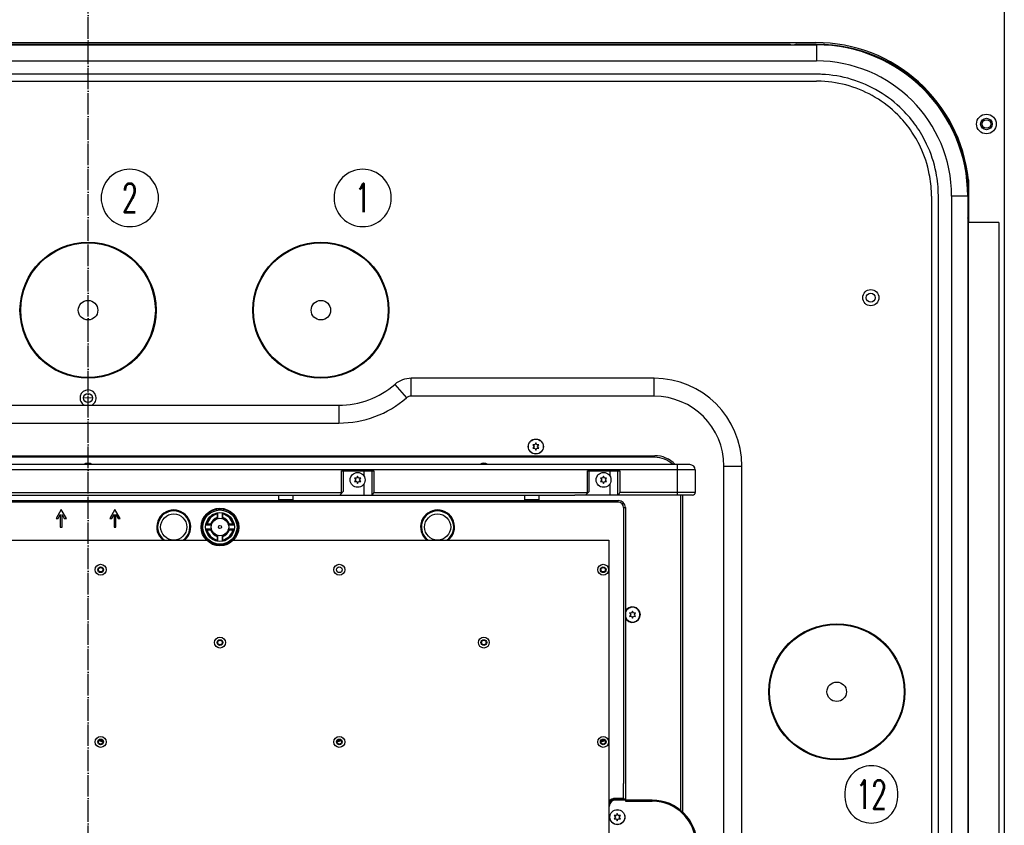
# Model space of a CAD drawing. Extents: x -1763 to 4575, y -3429 to 1051.
# Tile 168 of 174: x 2562 to 3112, y -85 to 365. Entities that reach past the tile are written whole.
import ezdxf

# ---------------------------------------------------------------- set-up
doc = ezdxf.new("R2010")
doc.units = 0
doc.linetypes.add('DOT_CENTER', pattern=[14, 12, -1, 0, -1])
doc.layers.get('0').update_dxf_attribs({"linetype": 'CONTINUOUS'})
for name, color, linetype in [('1', 7, 'CONTINUOUS'), ('VOLL3', 7, 'CONTINUOUS'), ('VOLL4', 7, 'CONTINUOUS')]:
    doc.layers.add(name, color=color, linetype=linetype)
doc.styles.add('CONVERTER_1', font='txt.shx', dxfattribs={"width": 0.63})

# ---------------------------------------------------------------- blocks, each defined once
blk = doc.blocks.new('TEXT__834', base_point=(2132.32, 280))
at = {"layer": '1', "color": 1}
for points in [[(2623.32, 249.68), (2623.32, 249.68, 0.414214), (2639.32, 265.68), (2639.32, 265.68, 0.414214), (2623.32, 281.68), (2623.32, 281.68, 0.414214), (2607.32, 265.68), (2607.32, 265.68, 0.414214)], [(2753.32, 249.68), (2753.32, 249.68, 0.414214), (2769.32, 265.68), (2769.32, 265.68, 0.414214), (2753.32, 281.68), (2753.32, 281.68, 0.414214), (2737.32, 265.68), (2737.32, 265.68, 0.414214)], [(3037.32, -83.32), (3037.32, -83.32, 0.414214), (3052.04, -68.6), (3052.04, -66.04, 0.414214), (3037.32, -51.32), (3037.32, -51.32, 0.414214), (3022.6, -66.04), (3022.6, -68.6, 0.414214)]]:
    blk.add_lwpolyline(points, format="xyb", close=True, dxfattribs=at)
at = {"layer": '1', "color": 1, "char_height": 16, "attachment_point": 5, "style": 'CONVERTER_1'}
for s, insert in [('2', (2623.32, 265.68)), ('1', (2753.32, 265.68)), ('12', (3037.32, -67.32))]:
    blk.add_mtext(s, dxfattribs=dict(at, insert=insert))
blk = doc.blocks.new('TH_B__835', base_point=(2983.11, 1752.2))
at = {"color": 7, "linetype": 'CONTINUOUS'}
for p, q in [((2193.35, 351.15), (3006.65, 351.15)), ((2208.05, 351.45), (2991.95, 351.45)), ((2991.95, 351.45), (2991.95, 351.15)), ((2995.45, 351.45), (3006.95, 351.45)), ((3006.65, 351.15), (3006.65, 342.15)), ((2193.35, 342.15), (3006.65, 342.15)), ((3006.66, 334.74), (2193.34, 334.74)), ((2193.39, 330.88), (3006.61, 330.88)), ((3070.88, 266.61), (3070.88, -546.61)), ((3074.74, -546.66), (3074.74, 266.66)), ((3091.15, 266.65), (3082.15, 266.65)), ((3082.15, 266.65), (3082.15, -546.65)), ((3091.15, 266.65), (3091.15, -546.65)), ((3091.45, 266.95), (3091.45, 255.45)), ((3091.15, 251.95), (3091.45, 251.95)), ((3091.45, 251.95), (3091.45, -531.95)), ((2916, 165), (2780.44, 165)), ((2780.44, 155), (2780.44, 165)), ((2916, 155), (2916, 165)), ((2771.3, 161.61), (2777.83, 154.03)), ((2600, 154), (2597.5, 153.91)), ((2602.5, 153.91), (2600, 154)), ((2916, 155), (2780.44, 155)), ((2460, 150), (2740, 150)), ((2740, 150), (2740, 140)), ((2460, 140), (2740, 140)), ((2848.27, 127.9), (2849, 126.9)), ((2849.5, 127.77), (2848.27, 127.9)), ((2849, 126.9), (2848.27, 125.9)), ((2850, 128.9), (2849.5, 127.77)), ((2850.5, 127.77), (2850, 128.9)), ((2851.73, 127.9), (2850.5, 127.77)), ((2851, 126.9), (2851.73, 127.9)), ((2851.73, 125.9), (2851, 126.9)), ((2283.6, 121.8), (2916.4, 121.8)), ((2848.27, 125.9), (2849.5, 126.03)), ((2849.5, 126.03), (2850, 124.9)), ((2850, 124.9), (2850.5, 126.03)), ((2850.5, 126.03), (2851.73, 125.9)), ((2916.4, 120.9), (2283.6, 120.9)), ((2936, 116.8), (2342, 116.8)), ((2929, 99.8), (2929, 116.8)), ((2955, 116), (2965, 116)), ((2955, -396), (2955, 116)), ((2965, -396), (2965, 116)), ((2939, 113.8), (2339, 113.8)), ((2741.49, 113.3), (2759.49, 113.3)), ((2741.49, 101.3), (2741.49, 113.3)), ((2742.49, 113.3), (2742.49, 101.8)), ((2750.49, 110.3), (2749.99, 109.17)), ((2750.99, 109.17), (2750.49, 110.3)), ((2753.99, 113.3), (2753.99, 110.53)), ((2758.49, 113.3), (2758.49, 99.8)), ((2759.49, 113.3), (2759.49, 101.3)), ((2878.81, 113.3), (2896.81, 113.3)), ((2878.81, 101.3), (2878.81, 113.3)), ((2879.81, 101.8), (2879.81, 113.3)), ((2887.81, 110.3), (2887.31, 109.17)), ((2888.31, 109.17), (2887.81, 110.3)), ((2891.31, 113.3), (2891.31, 110.53)), ((2895.81, 99.8), (2895.81, 113.3)), ((2896.81, 113.3), (2896.81, 101.3)), ((2939, 113.8), (2939, 101.3)), ((2748.76, 109.3), (2749.49, 108.3)), ((2749.99, 109.17), (2748.76, 109.3)), ((2749.49, 108.3), (2748.76, 107.3)), ((2748.76, 107.3), (2749.99, 107.43)), ((2749.99, 107.43), (2750.49, 106.3)), ((2750.49, 106.3), (2750.99, 107.43)), ((2752.22, 109.3), (2750.99, 109.17)), ((2750.99, 107.43), (2752.22, 107.3)), ((2751.49, 108.3), (2752.22, 109.3)), ((2752.22, 107.3), (2751.49, 108.3)), ((2753.99, 106.07), (2753.99, 99.8)), ((2886.08, 109.3), (2886.81, 108.3)), ((2887.31, 109.17), (2886.08, 109.3)), ((2886.81, 108.3), (2886.08, 107.3)), ((2886.08, 107.3), (2887.31, 107.43)), ((2887.31, 107.43), (2887.81, 106.3)), ((2887.81, 106.3), (2888.31, 107.43)), ((2889.54, 109.3), (2888.31, 109.17)), ((2888.31, 107.43), (2889.54, 107.3)), ((2888.81, 108.3), (2889.54, 109.3)), ((2889.54, 107.3), (2888.81, 108.3)), ((2891.31, 106.07), (2891.31, 99.8)), ((2537.51, 99.8), (2597, 99.8)), ((2538.51, 101.3), (2741.49, 101.3)), ((2577, 99.8), (2623, 99.8)), ((2597, 99.8), (2623, 99.8)), ((2623, 99.8), (2643, 99.8)), ((2643, 99.8), (2726.49, 99.8)), ((2706.49, 97.2), (2706.49, 99.8)), ((2714.49, 97.2), (2714.49, 99.8)), ((2726.49, 99.8), (2758.49, 99.8)), ((2741.55, 100.86), (2740.49, 99.8)), ((2742.49, 101.8), (2741.55, 100.86)), ((2758.49, 99.8), (2817.98, 99.8)), ((2759.49, 101.3), (2878.81, 101.3)), ((2797.98, 99.8), (2822.71, 99.8)), ((2817.98, 99.8), (2822.71, 99.8)), ((2822.71, 99.8), (2843.81, 99.8)), ((2842.71, 99.8), (2863.81, 99.8)), ((2843.81, 99.8), (2843.98, 99.8)), ((2843.81, 97.2), (2843.81, 99.8)), ((2851.81, 97.2), (2851.81, 99.8)), ((2863.81, 99.8), (2863.98, 99.8)), ((2863.98, 99.8), (2871.81, 99.8)), ((2937.5, 99.8), (2871.81, 99.8)), ((2878.87, 100.86), (2877.81, 99.8)), ((2879.81, 101.8), (2878.87, 100.86)), ((2939, 101.3), (2896.81, 101.3)), ((2930.9, -76.21), (2930.9, 99.8)), ((2931.8, 99.8), (2931.8, -76.99)), ((2304, 96.8), (2896, 96.8)), ((2896, 95.8), (2304, 95.8)), ((2706.69, 97), (2706.49, 97.2)), ((2714.49, 97.2), (2706.49, 97.2)), ((2714.29, 97), (2706.69, 97)), ((2707.99, 96.8), (2707.99, 97)), ((2712.99, 96.8), (2712.99, 97)), ((2714.29, 97), (2714.49, 97.2)), ((2851.81, 97.2), (2843.81, 97.2)), ((2844.01, 97), (2843.81, 97.2)), ((2851.61, 97), (2844.01, 97)), ((2845.31, 96.8), (2845.31, 97)), ((2850.31, 96.8), (2850.31, 97)), ((2851.61, 97), (2851.81, 97.2)), ((2896, 95.8), (2896, 96.8)), ((2585, 91.8), (2582.11, 86.8)), ((2583.27, 86.8), (2584.5, 88.93)), ((2584.5, 88.93), (2584.5, 81.8)), ((2587.89, 86.8), (2585, 91.8)), ((2585.5, 88.93), (2586.73, 86.8)), ((2585.5, 81.8), (2585.5, 88.93)), ((2615, 91.8), (2612.11, 86.8)), ((2613.27, 86.8), (2614.5, 88.93)), ((2614.5, 88.93), (2614.5, 81.8)), ((2617.89, 86.8), (2615, 91.8)), ((2615.5, 88.93), (2616.73, 86.8)), ((2615.5, 81.8), (2615.5, 88.93)), ((2672.16, 89.85), (2672.16, 86.74)), ((2672.46, 87.22), (2672.46, 89.91)), ((2674.86, 89.91), (2674.86, 87.22)), ((2675.16, 86.74), (2675.16, 89.85)), ((2899, 92.8), (2899, -61.3)), ((2899, 92.8), (2900, 92.8)), ((2900, 92.8), (2900, -70)), ((2582.11, 86.8), (2583.27, 86.8)), ((2586.73, 86.8), (2587.89, 86.8)), ((2612.11, 86.8), (2613.27, 86.8)), ((2616.73, 86.8), (2617.89, 86.8)), ((2665.73, 83.17), (2668.41, 83.17)), ((2668.89, 83.47), (2665.78, 83.47)), ((2681.54, 83.47), (2678.43, 83.47)), ((2678.91, 83.17), (2681.59, 83.17)), ((2584.5, 81.8), (2585.5, 81.8)), ((2614.5, 81.8), (2615.5, 81.8)), ((2668.41, 80.77), (2665.73, 80.77)), ((2665.78, 80.47), (2668.89, 80.47)), ((2672.16, 77.2), (2672.16, 74.09)), ((2675.16, 77.2), (2675.16, 77.18)), ((2675.16, 76.71), (2675.16, 77.18)), ((2678.43, 80.47), (2681.54, 80.47)), ((2681.59, 80.77), (2678.91, 80.77)), ((2533.42, 74.63), (2666.58, 74.63)), ((2672.46, 74.04), (2672.46, 76.73)), ((2674.86, 76.73), (2674.86, 74.04)), ((2675.16, 74.74), (2675.16, 76.71)), ((2675.16, 74.74), (2675.16, 74.09)), ((2680.74, 74.63), (2890.83, 74.63)), ((2890.83, 74.63), (2890.83, -354.63)), ((2902.27, 34.05), (2903, 33.05)), ((2903.5, 33.92), (2902.27, 34.05)), ((2903, 33.05), (2902.27, 32.05)), ((2904, 35.05), (2903.5, 33.92)), ((2904.5, 33.92), (2904, 35.05)), ((2905.73, 34.05), (2904.5, 33.92)), ((2905, 33.05), (2905.73, 34.05)), ((2905.73, 32.05), (2905, 33.05)), ((2902.27, 32.05), (2903.5, 32.18)), ((2903.5, 32.18), (2904, 31.05)), ((2904, 31.05), (2904.5, 32.18)), ((2904.5, 32.18), (2905.73, 32.05)), ((2608.18, -37.52), (2608.13, -37.52)), ((2608.25, -37.72), (2608.13, -37.72)), ((2739.19, -37.72), (2739.07, -37.72)), ((2739.19, -37.52), (2739.14, -37.52)), ((2886.51, -37.72), (2886.39, -37.72)), ((2886.51, -37.52), (2886.46, -37.52)), ((2899, -69.5), (2899, -61.3)), ((2899, -69.5), (2894.5, -69.5)), ((2894.5, -70), (2894.5, -69.5)), ((2900, -70), (2894.5, -70)), ((2915, -70.5), (2894.5, -70.5)), ((2899, -69.5), (2899.5, -70)), ((2900, -70), (2900, -70.5)), ((2900, -70.5), (2900, -71.1)), ((2900, -71.1), (2915, -71.1)), ((2915, -71.1), (2915, -70.5)), ((2891, -206), (2891, -74)), ((2895, -79.13), (2893.77, -79)), ((2893.77, -79), (2894.5, -80)), ((2894.5, -80), (2893.77, -81)), ((2893.77, -81), (2895, -80.87)), ((2895.5, -78), (2895, -79.13)), ((2895, -80.87), (2895.5, -82)), ((2896, -79.13), (2895.5, -78)), ((2895.5, -82), (2896, -80.87)), ((2897.23, -79), (2896, -79.13)), ((2896, -80.87), (2897.23, -81)), ((2896.5, -80), (2897.23, -79)), ((2897.23, -81), (2896.5, -80))]:
    blk.add_line(p, q, dxfattribs=at)
for centre, radius in [((2600, 203), 38), ((2600, 203), 37.57), ((2730, 203), 38), ((2730, 203), 37.57), ((3037, 210), 4.5), ((3037, 210), 2.5), ((2600, 203), 5.45), ((2730, 203), 5.45), ((2600, 154), 2.5), ((2850, 126.9), 4.2), ((2850, 126.9), 4.15), ((2750.49, 108.3), 4.15), ((2887.81, 108.3), 4.15), ((2647.83, 81.97), 7.3), ((2673.66, 81.97), 10.5), ((2673.66, 81.97), 9.5), ((2673.66, 81.97), 8.03), ((2795.15, 81.97), 7.3), ((2673.66, 81.97), 4.9), ((2673.66, 81.97), 0.9), ((2607.03, 58.12), 3.05), ((2740.29, 58.12), 3.05), ((2887.61, 58.12), 3.05), ((2607.03, 58.12), 1.6), ((2607.03, 58.12), 1.25), ((2740.29, 58.12), 1.6), ((2887.61, 58.12), 1.6), ((2887.61, 58.12), 1.25), ((3018, -10), 38), ((3018, -10), 37.57), ((2673.66, 17.48), 3.05), ((2673.66, 17.48), 1.6), ((2673.66, 17.48), 1.25), ((2820.98, 17.48), 3.05), ((2820.98, 17.48), 1.6), ((2820.98, 17.48), 1.25), ((3018, -10), 5.45), ((2607.03, -38), 3.05), ((2607.03, -38), 1.6), ((2607.03, -38), 1.25), ((2740.29, -38), 3.05), ((2740.29, -38), 1.6), ((2740.29, -38), 1.25), ((2887.61, -38), 3.05), ((2887.61, -38), 1.6), ((2887.61, -38), 1.25), ((2895.5, -80), 4.2), ((2895.5, -80), 4.15)]:
    blk.add_circle(centre, radius, dxfattribs=at)
for centre, radius, start, end in [((2995.45, 349.45), 2, 90, 121.7883), ((3006.65, 266.65), 84.5, 0, 90), ((3006.95, 266.95), 84.5, 0, 90), ((3006.65, 266.65), 75.5, 0, 90), ((3089.45, 255.45), 2, -31.7883, 0), ((2780.44, 151), 14, 90, 130.7061), ((2916, 116), 49, 0, 90), ((2740, 198), 48, -90, -49.2939), ((2600, 154), 4.5, -62.734, -117.266), ((2740, 198), 58, -90, -49.2939), ((2780.44, 151), 4, 90, 130.7061), ((2916, 116), 39, 0, 90), ((2916.4, 106.4), 15.4, 42.4794, 90), ((2600, 114.6), 3.1, 45.2087, 134.7913), ((2600, 114.6), 2.9, 49.3428, 130.6572), ((2820.98, 114.6), 3.1, 45.2087, 134.7913), ((2820.98, 114.6), 2.9, 49.3428, 130.6572), ((2916.4, 106.4), 14.5, 45.8272, 90), ((2936, 113.8), 3, 0, 90), ((2742.99, 101.3), 1.5, 180, -163.1255), ((2757.99, 101.3), 1.5, -70.5288, 0), ((2880.31, 101.3), 1.5, 180, -163.1255), ((2895.31, 101.3), 1.5, -70.5288, 0), ((2937.5, 101.3), 1.5, -90, 0), ((2896, 92.8), 4, 0, 90), ((2896, 92.8), 3, 0, 90), ((2647.83, 81.97), 9.5, -50.6012, -129.3988), ((2647.83, 81.97), 9, -54.6543, -125.3457), ((2673.66, 81.97), 10, 8.6269, 171.3731), ((2673.66, 81.97), 7.9, 100.9454, 169.0546), ((2673.66, 81.97), 7.39, 101.7171, 168.2829), ((2673.66, 81.97), 7.9, 10.9454, 79.0546), ((2673.66, 81.97), 7.39, 11.7171, 78.2829), ((2795.15, 81.97), 9.5, -50.6012, -129.3988), ((2795.15, 81.97), 9, -54.6543, -125.3457), ((2673.66, 81.97), 10, 171.3731, -180), ((2673.66, 81.97), 5.47, 105.923, 164.077), ((2668.41, 84.67), 1.5, -90, -69.7332), ((2673.66, 81.97), 5, 104.5494, 165.4506), ((2673.66, 81.97), 5.02, 107.3798, 162.6202), ((2670.96, 87.22), 1.5, -20.2668, 0), ((2676.36, 87.22), 1.5, 180, -159.7332), ((2673.66, 81.97), 5, 14.5494, 75.4506), ((2673.66, 81.97), 5.47, 15.923, 74.077), ((2673.66, 81.97), 5.02, 17.3798, 72.6202), ((2678.91, 84.67), 1.5, -110.2668, -90), ((2673.66, 81.97), 10, 0, 8.6269), ((2673.66, 81.97), 10, 180, -171.3731), ((2673.66, 81.97), 10, -171.3731, -8.6269), ((2673.66, 81.97), 7.9, -169.0546, -100.9454), ((2673.66, 81.97), 7.39, -168.2829, -101.7171), ((2673.66, 81.97), 5.47, -164.077, -105.923), ((2668.41, 79.27), 1.5, 69.7332, 90), ((2673.66, 81.97), 5, -165.4506, -104.5494), ((2673.66, 81.97), 5.02, -162.6202, -107.3798), ((2670.96, 76.73), 1.5, 0, 20.2668), ((2676.36, 76.73), 1.5, 159.7332, 180), ((2673.66, 81.97), 5, -75.4506, -14.5494), ((2673.66, 81.97), 5.02, -72.6202, -17.3798), ((2673.66, 81.97), 5.47, -74.077, -15.923), ((2673.66, 81.97), 7.9, -79.0546, -10.9454), ((2673.66, 81.97), 7.39, -78.2829, -11.7171), ((2678.91, 79.27), 1.5, 90, 110.2668), ((2673.66, 81.97), 10, -8.6269, 0), ((2673.66, 81.97), 10.2, -133.9691, -46.0309), ((2904, 33.05), 4.35, -156.859, 156.859), ((2904, 33.05), 4.15, -164.5483, 164.5483), ((2608.13, -32.72), 5, -114.8879, -90), ((2608.13, -32.72), 4.8, -114.1816, -90), ((2739.19, -32.72), 4.8, -90, -65.8184), ((2739.19, -32.72), 5, -90, -65.1121), ((2886.51, -32.72), 4.8, -90, -65.8184), ((2886.51, -32.72), 5, -90, -65.1121), ((2894.5, -74), 4.5, 90, 144.6423), ((2894.5, -74), 4, 90, 156.5633), ((2894.5, -74), 3.5, 90, 180), ((2915, -95.5), 25, 0, 90), ((2915, -95.5), 24.4, 0, 90)]:
    blk.add_arc(centre, radius, start, end, dxfattribs=at)
for points, knots in [([(3070.88, 266.61), (3070.88, 267.09), (3070.88, 267.58), (3070.78, 271.74), (3070.38, 275.4), (3068.65, 284.23), (3066.98, 289.29), (3063.14, 297.42), (3061.28, 300.61), (3057.04, 306.63), (3054.66, 309.45), (3052.06, 312.06), (3048.3, 315.81), (3044.1, 319.09), (3034.98, 324.53), (3030.1, 326.67), (3019.93, 329.71), (3014.67, 330.6), (3008.93, 330.84), (3008.5, 330.86), (3007.58, 330.88), (3007.09, 330.88), (3006.61, 330.88)], [0, 0, 0, 0, 1.344726, 1.344726, 11.531711, 11.531711, 26.2174, 26.2174, 36.405819, 36.405819, 46.594233, 46.594233, 46.594233, 61.279836, 61.279836, 75.96545, 75.96545, 90.651092, 90.651092, 91.853934, 91.853934, 93.197825, 93.197825, 93.197825, 93.197825]), ([(3074.74, 266.66), (3074.74, 266.79), (3074.73, 266.92), (3074.71, 271.33), (3074.28, 275.6), (3072.37, 285.32), (3070.6, 290.68), (3066.53, 299.29), (3064.56, 302.67), (3060.07, 309.05), (3057.55, 312.04), (3054.8, 314.8), (3050.82, 318.77), (3046.37, 322.24), (3036.71, 328), (3031.54, 330.27), (3020.77, 333.49), (3015.2, 334.43), (3008.74, 334.71), (3007.9, 334.73), (3006.92, 334.73), (3006.79, 334.74), (3006.66, 334.74)], [0, 0, 0, 0, 0.40337, 0.40337, 13.52804, 13.52804, 30.75641, 30.75641, 42.708869, 42.708869, 54.661329, 54.661329, 54.661329, 71.889628, 71.889628, 89.117923, 89.117923, 106.346215, 106.346215, 108.931019, 108.931019, 109.334267, 109.334267, 109.334267, 109.334267])]:
    blk.add_open_spline(points, degree=3, knots=knots, dxfattribs=at)
blk = doc.blocks.new('GABEL_TOP__836', base_point=(2079.33, 771.98))
at = {"layer": '1', "color": 3, "linetype": 'DOT_CENTER'}
blk.add_line((2600, -660.67), (2600, 380.67), dxfattribs=at)
at = {"layer": '1', "color": 3, "linetype": 'CONTINUOUS'}
for p, q in [((2193.72, 352.45), (3006.28, 352.45)), ((3091.55, -275), (3091.55, 251.95))]:
    blk.add_line(p, q, dxfattribs=at)
at = {"layer": 'VOLL3', "color": 3, "linetype": 'CONTINUOUS'}
for p, q in [((3111.55, 486.45), (3111.55, -272)), ((3108.55, 251.95), (3108.55, 127.35)), ((3108.55, 227.88), (3108.55, 127.35)), ((3108.55, 127.35), (3108.55, -275))]:
    blk.add_line(p, q, dxfattribs=at)
for radius in [5.5, 3.2, 2.4]:
    blk.add_circle((3101.55, 306.95), radius, dxfattribs=at)
at = {"layer": 'VOLL4', "color": 3, "linetype": 'CONTINUOUS'}
for p in [(3091.55, 275.8), (3108.55, 251.95)]:
    blk.add_line(p, (3091.55, 251.95), dxfattribs=at)
blk.add_arc((3006.28, 266.7), 85.75, 6.0904, 90, dxfattribs=at)
blk = doc.blocks.new('MANI_TOPVIEW__837', base_point=(1748.16, 2211.42))
at = {"layer": '1'}
blk.add_blockref('GABEL_TOP__836', (2079.33, 771.98), dxfattribs=at)
blk = doc.blocks.new('TOPVIEW__838', base_point=(1748.16, 2772.41))
blk.add_blockref('TH_B__835', (2983.11, 1752.2))
at = {"layer": '1'}
for name, p in [('TEXT__834', (2132.32, 280)), ('MANI_TOPVIEW__837', (1748.16, 2211.42))]:
    blk.add_blockref(name, p, dxfattribs=at)
blk = doc.blocks.new('QW__839', base_point=(-3406.36, 2791.84))
at = {"layer": '1'}
blk.add_blockref('TOPVIEW__838', (1748.16, 2772.41), dxfattribs=at)

msp = doc.modelspace()

# ---------------------------------------------------------------- block references
msp.add_blockref('QW__839', (-3406.36, 2791.84))

doc.saveas('drawing.dxf')
